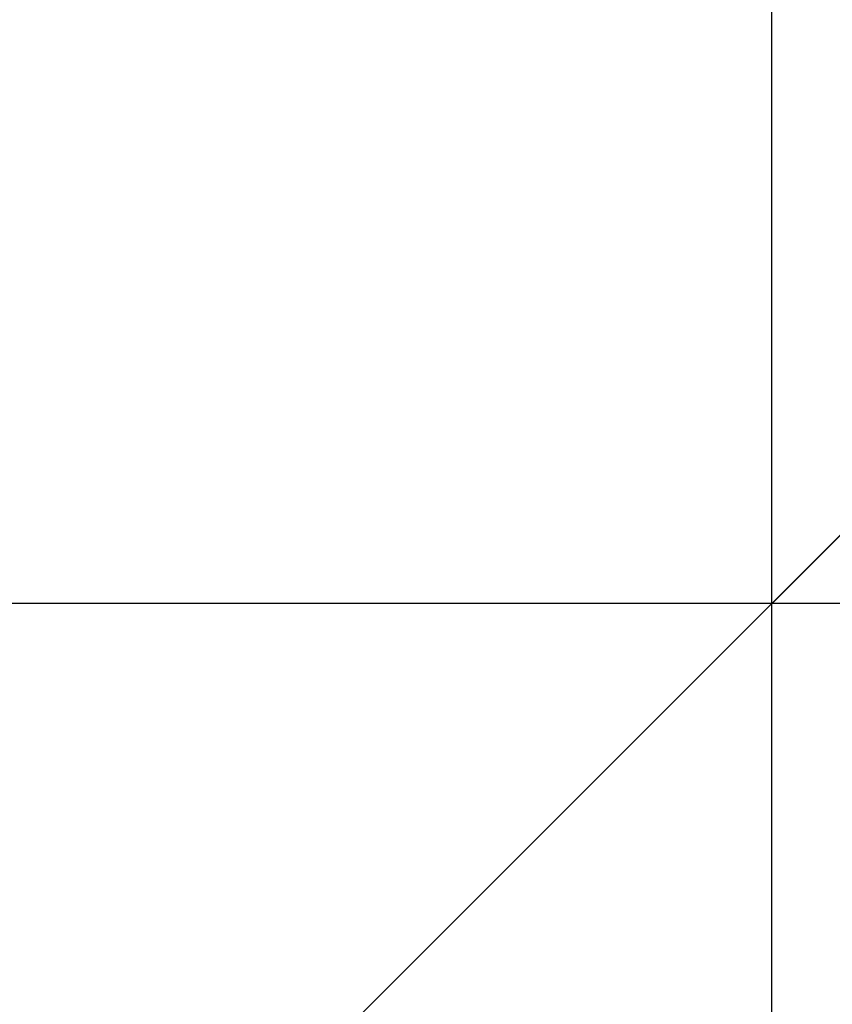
# Model space of a CAD drawing. Header units: millimetres. Extents: x -88 to 22, y -106 to 71.
# Tile 41 of 94: x -0.39 to 0.031, y -0.208 to 0.303. Entities that reach past the tile are written whole.
import ezdxf

# ---------------------------------------------------------------- set-up
doc = ezdxf.new("R2010")
doc.units = ezdxf.units.MM
doc.layers.add('P-SANR-FIXT', color=6, linetype='Continuous', lineweight=30)

msp = doc.modelspace()

# ---------------------------------------------------------------- linework, layer by layer
at = {"color": 94, "lineweight": 30}
for p, q in [((0, -10.05), (0, 10.05)), ((10.05, 0), (-10.05, 0))]:
    msp.add_line(p, q, dxfattribs=at)
at = {"color": 5, "lineweight": 30}
msp.add_line((0, 0), (0, 0, -103.632), dxfattribs=at)
msp.add_polyline3d([(0, 0, -121.92), (2.82916, 2.82916, -103.632), (-2.82916, -2.82916, -103.632), (0, 0, -121.92)], dxfattribs=at)

# ---------------------------------------------------------------- meshes
at = {"layer": 'P-SANR-FIXT', "lineweight": 40}
mesh = msp.add_polyface(dxfattribs=at)
corners = [(-10, 0, 5), (-9.65926, 2.58819, 5), (-8.66025, 5, 5), (-7.07107, 7.07107, 5), (-5, 8.66025, 5), (-2.58819, 9.65926, 5), (0, 10, 5), (2.58819, 9.65926, 5), (5, 8.66025, 5), (7.07107, 7.07107, 5), (8.66025, 5, 5), (9.65926, 2.58819, 5), (10, 0, 5), (10, 0), (9.65926, 2.58819), (8.66025, 5), (7.07107, 7.07107), (5, 8.66025), (2.58819, 9.65926), (0, 10), (-2.58819, 9.65926), (-5, 8.66025), (-7.07107, 7.07107), (-8.66025, 5), (-9.65926, 2.58819), (-10, 0)]
mesh.append_faces([[corners[k] for k in face] for face in [(13, 14, 11, 12), (0, 1, 24, 25)]], dxfattribs={"vtx1": -1})
mesh.append_faces([[corners[k] for k in face] for face in [(14, 15, 10, 11), (16, 17, 8, 9), (15, 16, 9, 10), (17, 18, 7, 8), (6, 7, 18, 19), (19, 20, 5, 6), (20, 21, 4, 5), (22, 23, 2, 3), (21, 22, 3, 4), (23, 24, 1, 2)]], dxfattribs={"vtx1": -1, "vtx3": -1})
mesh = msp.add_polyface(dxfattribs=at)
corners = [(10, 0, 5), (9.65926, -2.58819, 5), (8.66025, -5, 5), (7.07107, -7.07107, 5), (5, -8.66025, 5), (2.58819, -9.65926, 5), (0, -10, 5), (-2.58819, -9.65926, 5), (-5, -8.66025, 5), (-7.07107, -7.07107, 5), (-8.66025, -5, 5), (-9.65926, -2.58819, 5), (-10, 0, 5), (-10, 0), (-9.65926, -2.58819), (-8.66025, -5), (-7.07107, -7.07107), (-5, -8.66025), (-2.58819, -9.65926), (0, -10), (2.58819, -9.65926), (5, -8.66025), (7.07107, -7.07107), (8.66025, -5), (9.65926, -2.58819), (10, 0)]
mesh.append_faces([[corners[k] for k in face] for face in [(13, 14, 11, 12), (0, 1, 24, 25)]], dxfattribs={"vtx1": -1})
mesh.append_faces([[corners[k] for k in face] for face in [(14, 15, 10, 11), (16, 17, 8, 9), (15, 16, 9, 10), (17, 18, 7, 8), (6, 7, 18, 19), (19, 20, 5, 6), (20, 21, 4, 5), (22, 23, 2, 3), (21, 22, 3, 4), (23, 24, 1, 2)]], dxfattribs={"vtx1": -1, "vtx3": -1})

doc.saveas('drawing.dxf')
